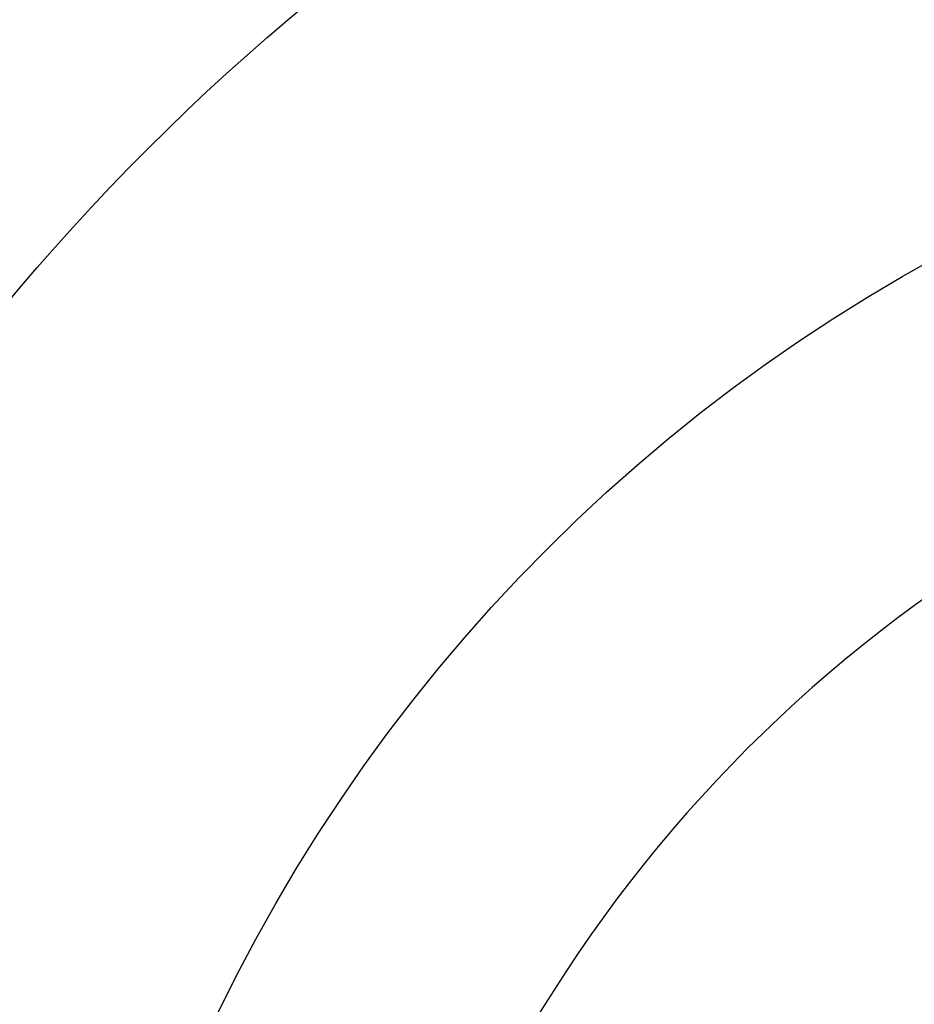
# Model space of a CAD drawing. Header units: millimetres. Extents: x 148 to 413, y 29 to 513.
# Tile 38 of 50: x 265.85 to 273.44, y 64.39 to 72.75. Entities that reach past the tile are written whole.
import ezdxf

# ---------------------------------------------------------------- set-up
doc = ezdxf.new("R2010")
doc.units = ezdxf.units.MM
doc.header["$LTSCALE"] = 47.498
doc.layers.add('KONSTR_EL', color=7, linetype='CONTINUOUS')

msp = doc.modelspace()

# ---------------------------------------------------------------- linework, layer by layer
at = {"layer": 'KONSTR_EL', "color": 4, "linetype": 'CONTINUOUS'}
for radius in [24, 19.2, 14.4]:
    msp.add_circle((280.5141, 58.0766), radius, dxfattribs=at)
for start, end in [(180, 90), (105.96201, 164.03799)]:
    msp.add_arc((280.5141, 58.0766), 12, start, end, dxfattribs=at)

doc.saveas('drawing.dxf')
